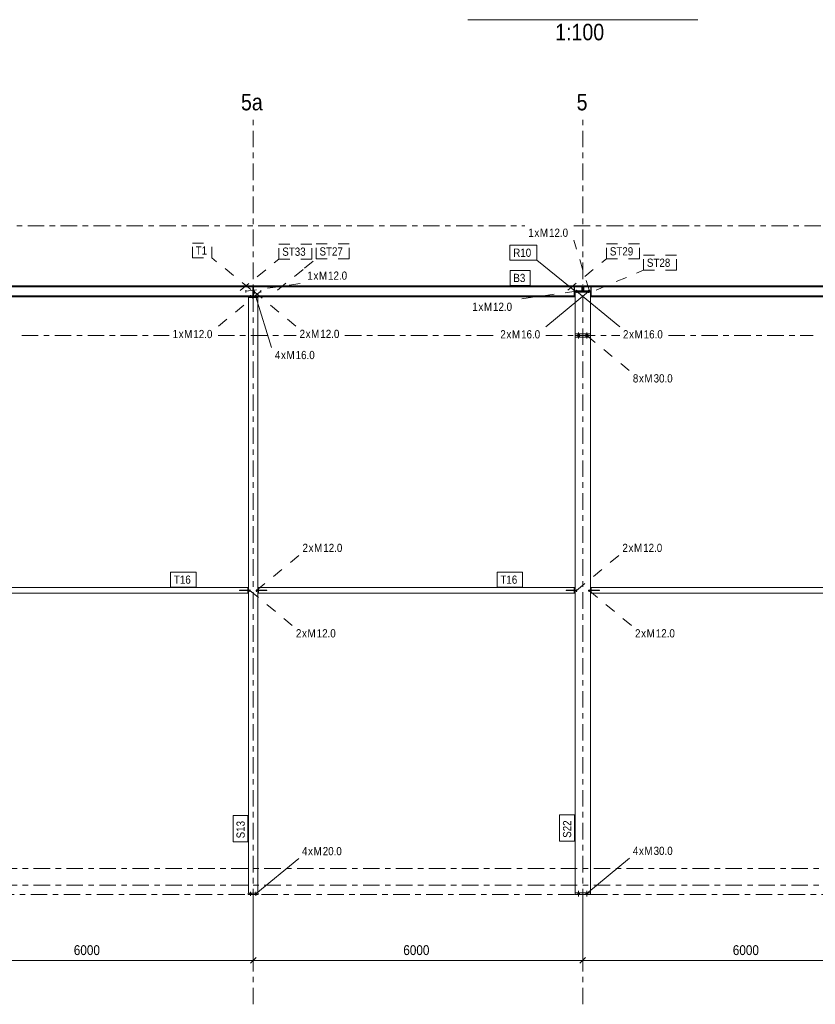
# Model space of a CAD drawing. Header units: millimetres. Extents: x -981 to 119, y -271 to 339.
# Tile 10 of 16: x -573 to -428, y -22 to 158. Entities that reach past the tile are written whole.
import ezdxf

# ---------------------------------------------------------------- set-up
doc = ezdxf.new("R2010")
doc.units = ezdxf.units.MM
for name, pattern in [('XKITLINE00', [0]), ('XKITLINE02', [4, 2, -2]), ('XKITLINE03', [6, 3, -1, 1, -1])]:
    doc.linetypes.add(name, pattern=pattern)
for name, color, linetype, lineweight in [('Element', 2, 'Continuous', 0), ('Inny typ obiektu', 7, 'Continuous', 0), ('Spoina', 1, 'Continuous', 0), ('Wymiar', 4, 'Continuous', 0), ('Znak elementu', 2, 'Continuous', 0), ('Znak śruby', 4, 'Continuous', 0), ('Śruba', 3, 'Continuous', 0)]:
    doc.layers.add(name, color=color, linetype=linetype, lineweight=lineweight)
doc.styles.add('ARIAL', font='ARIAL.TTF')

msp = doc.modelspace()

# ---------------------------------------------------------------- hatches: boundary and pattern name
at = {"layer": 'Śruba'}
for points in [[(-530.61, -1.5), (-530.39, -1.5), (-530.39, -1.7), (-530.61, -1.7)], [(-530.61, -1.5), (-530.39, -1.5), (-530.39, -1.7), (-530.61, -1.7)], [(-529.61, -1.5), (-529.39, -1.5), (-529.39, -1.7), (-529.61, -1.7)], [(-529.61, -1.5), (-529.39, -1.5), (-529.39, -1.7), (-529.61, -1.7)], [(-470.91, -1.4), (-470.59, -1.4), (-470.59, -1.7), (-470.91, -1.7)], [(-470.91, -1.4), (-470.59, -1.4), (-470.59, -1.7), (-470.91, -1.7)], [(-469.41, -1.4), (-469.09, -1.4), (-469.09, -1.7), (-469.41, -1.7)], [(-469.41, -1.4), (-469.09, -1.4), (-469.09, -1.7), (-469.41, -1.7)]]:
    msp.add_hatch(color=256, dxfattribs=at).paths.add_polyline_path(points, flags=17)

# ---------------------------------------------------------------- linework, layer by layer
at = {"layer": 'Element', "linetype": 'XKITLINE00', "lineweight": 0}
for p, q in [((-589.82, 109.05), (-470.18, 109.05)), ((-589.82, 108.99), (-470.18, 108.99)), ((-589.82, 108.89), (-470.18, 108.89)), ((-530.04, 107.19), (-530.04, 108.89)), ((-530.04, 108.88), (-529.96, 108.88)), ((-529.96, 108.89), (-529.96, 107.19)), ((-471.58, 107.19), (-471.58, 108.89)), ((-471.58, 108.88), (-471.5, 108.88)), ((-471.5, 108.89), (-471.5, 108.13)), ((-471.5, 108.16), (-470.18, 108.16)), ((-471.5, 108.13), (-471.5, 108.13)), ((-471.5, 108.13), (-470.18, 108.13)), ((-471.5, 108.03), (-471.5, 108.13)), ((-471.5, 107.19), (-471.5, 108.03)), ((-470.18, 108.03), (-471.5, 108.03)), ((-471.4, 108.03), (-471.4, 107.93)), ((-471.4, 108.02), (-468.6, 108.02)), ((-468.6, 107.93), (-471.4, 107.93)), ((-471.4, 107.93), (-471.4, 100.3)), ((-470.18, 108.89), (-470.18, 109.05)), ((-470.18, 109.02), (-470.1, 109.02)), ((-470.18, 108.06), (-470.18, 108.96)), ((-470.18, 108.96), (-470.1, 108.96)), ((-470.18, 108.13), (-470.18, 108.03)), ((-470.18, 108.06), (-470.1, 108.06)), ((-470.1, 108.06), (-470.1, 109.02)), ((-469.9, 108.06), (-469.9, 109.02)), ((-469.9, 109.02), (-469.82, 109.02)), ((-469.9, 108.96), (-469.82, 108.96)), ((-469.9, 108.06), (-469.82, 108.06)), ((-469.82, 109.05), (-350.18, 109.05)), ((-469.82, 109.05), (-469.82, 108.89)), ((-469.82, 108.99), (-350.18, 108.99)), ((-469.82, 108.06), (-469.82, 108.96)), ((-469.82, 108.89), (-350.18, 108.89)), ((-469.82, 108.16), (-468.54, 108.16)), ((-469.82, 108.03), (-469.82, 108.13)), ((-469.82, 108.13), (-468.5, 108.13)), ((-468.5, 108.03), (-469.82, 108.03)), ((-468.6, 107.93), (-468.6, 108.03)), ((-468.6, 107.93), (-468.6, 100.3)), ((-468.54, 108.13), (-468.54, 108.89)), ((-468.54, 108.88), (-468.46, 108.88)), ((-468.54, 107.19), (-468.54, 108.03)), ((-468.5, 108.13), (-468.5, 108.13)), ((-468.5, 108.13), (-468.5, 108.03)), ((-468.46, 108.89), (-468.46, 107.19)), ((-588.5, 107.19), (-471.5, 107.19)), ((-471.5, 107.09), (-588.5, 107.09)), ((-588.46, 107.22), (-530.04, 107.22)), ((-530.85, 107.09), (-530.85, 106.95)), ((-530.85, 107.07), (-529.15, 107.07)), ((-530.85, 106.95), (-530.85, 106.95)), ((-530.85, 106.95), (-529.15, 106.95)), ((-530.85, -1.5), (-530.85, 106.95)), ((-530.85, 106.95), (-529.15, 106.95)), ((-529.96, 107.19), (-530.04, 107.19)), ((-529.96, 107.22), (-471.58, 107.22)), ((-529.15, 106.95), (-529.15, 107.09)), ((-529.15, 106.95), (-529.15, 106.95)), ((-529.15, 106.95), (-529.15, -1.5)), ((-471.58, 107.19), (-471.5, 107.19)), ((-471.5, 107.19), (-471.5, 107.19)), ((-471.5, 107.19), (-471.5, 107.09)), ((-468.46, 107.19), (-468.54, 107.19)), ((-468.5, 107.19), (-468.5, 107.19)), ((-468.5, 107.09), (-468.5, 107.19)), ((-468.5, 107.19), (-351.5, 107.19)), ((-351.5, 107.09), (-468.5, 107.09)), ((-468.46, 107.22), (-410.04, 107.22)), ((-468.6, 100.3), (-471.4, 100.3)), ((-471.4, 100), (-471.4, 100.3)), ((-468.6, 100), (-471.4, 100)), ((-471.4, 99.7), (-471.4, 100)), ((-471.4, 100), (-468.6, 100)), ((-468.6, 99.7), (-471.4, 99.7)), ((-471.4, 99.7), (-471.4, -1.4)), ((-468.6, 100), (-468.6, 100.3)), ((-468.6, 100), (-468.6, 99.7)), ((-468.6, 99.7), (-468.6, -1.4)), ((-588.46, 54.14), (-530.99, 54.14)), ((-530.95, 54.14), (-530.99, 54.14)), ((-530.99, 54.14), (-530.99, 53.69)), ((-530.99, 53.69), (-530.99, 54.14)), ((-530.95, 53.69), (-530.95, 54.14)), ((-529.05, 53.69), (-529.05, 54.14)), ((-529.05, 54.14), (-529.01, 54.14)), ((-529.01, 53.69), (-529.01, 54.14)), ((-529.01, 54.14), (-471.54, 54.14)), ((-529.01, 54.14), (-529.01, 53.69)), ((-471.54, 53.69), (-471.54, 54.14)), ((-471.5, 54.14), (-471.54, 54.14)), ((-471.54, 54.14), (-471.54, 53.69)), ((-471.5, 53.69), (-471.5, 54.14)), ((-468.5, 53.69), (-468.5, 54.14)), ((-468.5, 54.14), (-468.46, 54.14)), ((-468.46, 53.69), (-468.46, 54.14)), ((-468.46, 54.14), (-410.99, 54.14)), ((-468.46, 54.14), (-468.46, 53.69)), ((-530.99, 53.14), (-588.46, 53.14)), ((-532.49, 53.59), (-532.49, 53.69)), ((-532.49, 53.69), (-530.85, 53.69)), ((-530.85, 53.59), (-532.49, 53.59)), ((-530.99, 53.14), (-530.99, 53.59)), ((-530.99, 53.59), (-530.99, 53.14)), ((-530.95, 53.14), (-530.99, 53.14)), ((-530.95, 53.59), (-530.95, 53.14)), ((-527.51, 53.69), (-529.15, 53.69)), ((-529.15, 53.59), (-527.51, 53.59)), ((-529.05, 53.59), (-529.05, 53.14)), ((-529.05, 53.14), (-529.01, 53.14)), ((-529.01, 53.14), (-529.01, 53.59)), ((-529.01, 53.14), (-529.01, 53.59)), ((-471.54, 53.14), (-529.01, 53.14)), ((-527.51, 53.59), (-527.51, 53.69)), ((-473.04, 53.59), (-473.04, 53.69)), ((-473.04, 53.69), (-471.4, 53.69)), ((-471.4, 53.59), (-473.04, 53.59)), ((-471.54, 53.59), (-471.54, 53.14)), ((-471.54, 53.14), (-471.54, 53.59)), ((-471.5, 53.14), (-471.54, 53.14)), ((-471.5, 53.59), (-471.5, 53.14)), ((-466.96, 53.69), (-468.6, 53.69)), ((-468.6, 53.59), (-466.96, 53.59)), ((-468.5, 53.59), (-468.5, 53.14)), ((-468.5, 53.14), (-468.46, 53.14)), ((-468.46, 53.14), (-468.46, 53.59)), ((-468.46, 53.14), (-468.46, 53.59)), ((-410.99, 53.14), (-468.46, 53.14)), ((-466.96, 53.59), (-466.96, 53.69)), ((-530.9, -1.5), (-530.85, -1.5)), ((-530.9, -1.7), (-530.9, -1.5)), ((-530.9, -1.7), (-529.1, -1.7)), ((-529.15, -1.5), (-530.85, -1.5)), ((-529.15, -1.5), (-529.1, -1.5)), ((-529.1, -1.7), (-529.1, -1.5)), ((-471.4, -1.7), (-471.4, -1.4)), ((-468.6, -1.4), (-471.4, -1.4)), ((-468.6, -1.7), (-471.4, -1.7)), ((-468.6, -1.7), (-468.6, -1.4))]:
    msp.add_line(p, q, dxfattribs=at)
at = {"layer": 'Inny typ obiektu', "linetype": 'XKITLINE00', "lineweight": 0}
msp.add_line((-490.94, 157.5), (-449.06, 157.5), dxfattribs=at)
at = {"layer": 'Spoina', "linetype": 'XKITLINE03', "lineweight": 0}
for p, q in [((-530, -21.7), (-530, 140)), ((-470, -21.7), (-470, 140)), ((-697.07, 120), (-480.51, 120)), ((-471.64, 120), (-242.93, 120)), ((-572.14, 100), (-545.28, 100)), ((-536.41, 100), (-522.16, 100)), ((-513.29, 100), (-485.6, 100)), ((-476.73, 100), (-463.27, 100)), ((-454.4, 100), (-428.02, 100)), ((-852, 3), (-211.4, 3)), ((-960, 0), (20, 0)), ((-816.5, -1.7), (20, -1.7))]:
    msp.add_line(p, q, dxfattribs=at)
at = {"layer": 'Wymiar', "linetype": 'XKITLINE00', "lineweight": 0}
for p, q in [((-530, -2.7), (-530, -15.14)), ((-530, -2.7), (-530, -15.14)), ((-470, -2.7), (-470, -15.14)), ((-470, -2.7), (-470, -15.14)), ((-590, -13.7), (-530, -13.7)), ((-529.49, -13.19), (-530.51, -14.21)), ((-529.49, -13.19), (-530.51, -14.21)), ((-530, -13.7), (-470, -13.7)), ((-469.49, -13.19), (-470.51, -14.21)), ((-469.49, -13.19), (-470.51, -14.21)), ((-470, -13.7), (-410, -13.7))]:
    msp.add_line(p, q, dxfattribs=at)
at = {"layer": 'Znak elementu', "linetype": 'XKITLINE02', "lineweight": 0}
for p, q in [((-541.07, 116.84), (-537.53, 116.84)), ((-541.07, 114.14), (-541.07, 116.84)), ((-537.53, 114.14), (-537.53, 116.84)), ((-525.31, 116.63), (-519.33, 116.63)), ((-525.31, 113.93), (-525.31, 116.63)), ((-519.33, 113.93), (-519.33, 116.63)), ((-518.53, 116.68), (-512.55, 116.68)), ((-518.53, 113.98), (-518.53, 116.68)), ((-512.55, 113.98), (-512.55, 116.68)), ((-465.66, 116.69), (-459.68, 116.69)), ((-465.66, 113.99), (-465.66, 116.69)), ((-459.68, 113.99), (-459.68, 116.69)), ((-541.07, 114.14), (-537.53, 114.14)), ((-530.46, 108.42), (-537.53, 114.14)), ((-532.38, 108.21), (-525.31, 113.93)), ((-525.31, 113.93), (-519.33, 113.93)), ((-520.64, 112.27), (-518.53, 113.98)), ((-518.53, 113.98), (-512.55, 113.98)), ((-472.74, 108.27), (-465.66, 113.99)), ((-465.66, 113.99), (-459.68, 113.99)), ((-458.91, 114.62), (-452.93, 114.62)), ((-458.91, 111.92), (-458.91, 114.62)), ((-452.93, 111.92), (-452.93, 114.62)), ((-525.6, 108.26), (-520.74, 112.19)), ((-467.57, 108.27), (-458.91, 111.92)), ((-458.91, 111.92), (-452.93, 111.92))]:
    msp.add_line(p, q, dxfattribs=at)
at = {"layer": 'Znak elementu', "linetype": 'XKITLINE00', "lineweight": 0}
for p, q in [((-483.25, 116.44), (-478.38, 116.44)), ((-483.25, 113.74), (-483.25, 116.44)), ((-478.38, 113.74), (-478.38, 116.44)), ((-483.25, 113.74), (-478.38, 113.74)), ((-471.31, 108.02), (-478.38, 113.74)), ((-483.23, 111.85), (-479.58, 111.85)), ((-483.23, 109.15), (-483.23, 111.85)), ((-479.58, 109.15), (-479.58, 111.85)), ((-483.23, 109.15), (-479.58, 109.15)), ((-545.04, 56.94), (-540.39, 56.94)), ((-545.04, 54.24), (-545.04, 56.94)), ((-540.39, 54.24), (-540.39, 56.94)), ((-485.59, 56.94), (-480.94, 56.94)), ((-485.59, 54.24), (-485.59, 56.94)), ((-480.94, 54.24), (-480.94, 56.94)), ((-545.04, 54.24), (-540.39, 54.24)), ((-485.59, 54.24), (-480.94, 54.24)), ((-533.65, 7.9), (-533.65, 12.66)), ((-530.95, 12.66), (-533.65, 12.66)), ((-530.95, 7.9), (-530.95, 12.66)), ((-474.2, 8), (-474.2, 12.76)), ((-471.5, 12.76), (-474.2, 12.76)), ((-471.5, 8), (-471.5, 12.76)), ((-530.95, 7.9), (-533.65, 7.9)), ((-471.5, 8), (-474.2, 8))]:
    msp.add_line(p, q, dxfattribs=at)
at = {"layer": 'Znak śruby', "linetype": 'XKITLINE02', "lineweight": 0}
for p, q in [((-468.79, 108.1), (-471.64, 117.38)), ((-531.37, 108.07), (-520.74, 109.57)), ((-528.63, 108.07), (-536.41, 101.64)), ((-529.94, 108.1), (-522.16, 101.67)), ((-471.21, 108.09), (-481.83, 106.6)), ((-469.25, 100), (-461.47, 93.57)), ((-529.4, 53.59), (-521.62, 60.02)), ((-471.15, 53.59), (-463.37, 60.02)), ((-530.6, 53.59), (-522.82, 47.17)), ((-468.85, 53.59), (-461.07, 47.17))]:
    msp.add_line(p, q, dxfattribs=at)
at = {"layer": 'Znak śruby', "linetype": 'XKITLINE00', "lineweight": 0}
for p, q in [((-468.95, 108.01), (-476.73, 101.59)), ((-471.05, 108.01), (-463.27, 101.59)), ((-529.5, 107.09), (-526.65, 97.82)), ((-529.5, -1.6), (-521.72, 4.83)), ((-469.25, -1.55), (-461.47, 4.88))]:
    msp.add_line(p, q, dxfattribs=at)
at = {"layer": 'Śruba', "linetype": 'XKITLINE02', "lineweight": 0}
for p, q in [((-531.37, 108.27), (-531.37, 107.87)), ((-530.16, 108.1), (-529.72, 108.1)), ((-530.16, 107.7), (-529.72, 107.7)), ((-530.06, 108.17), (-529.94, 108.17)), ((-530.06, 108.03), (-529.94, 108.03)), ((-530.06, 107.78), (-529.94, 107.78)), ((-530.06, 107.63), (-529.94, 107.63)), ((-529.94, 108.17), (-529.82, 108.17)), ((-529.94, 108.03), (-529.82, 108.03)), ((-529.94, 107.78), (-529.82, 107.78)), ((-529.94, 107.63), (-529.82, 107.63)), ((-528.63, 108.27), (-528.63, 107.87)), ((-471.21, 108.32), (-471.21, 107.87)), ((-471.05, 107.8), (-471.05, 108.3)), ((-468.95, 107.8), (-468.95, 108.3)), ((-468.79, 108.33), (-468.79, 107.88)), ((-530.5, 107.35), (-530.5, 106.9)), ((-529.5, 107.35), (-529.5, 106.9)), ((-470.75, 100.55), (-470.75, 99.45)), ((-470.75, 100.55), (-470.75, 99.45)), ((-470.75, 100.55), (-470.75, 99.45)), ((-470.75, 100.55), (-470.75, 99.45)), ((-469.25, 100.55), (-469.25, 99.45)), ((-469.25, 100.55), (-469.25, 99.45)), ((-469.25, 100.55), (-469.25, 99.45)), ((-469.25, 100.55), (-469.25, 99.45)), ((-470.91, 100.3), (-470.91, 100)), ((-470.91, 100.3), (-470.91, 100)), ((-470.91, 100.3), (-470.91, 100)), ((-470.91, 100.3), (-470.91, 100)), ((-470.91, 100), (-470.91, 99.7)), ((-470.91, 100), (-470.91, 99.7)), ((-470.91, 100), (-470.91, 99.7)), ((-470.91, 100), (-470.91, 99.7)), ((-470.59, 100.3), (-470.59, 100)), ((-470.59, 100.3), (-470.59, 100)), ((-470.59, 100.3), (-470.59, 100)), ((-470.59, 100.3), (-470.59, 100)), ((-470.59, 100), (-470.59, 99.7)), ((-470.59, 100), (-470.59, 99.7)), ((-470.59, 100), (-470.59, 99.7)), ((-470.59, 100), (-470.59, 99.7)), ((-469.41, 100.3), (-469.41, 100)), ((-469.41, 100.3), (-469.41, 100)), ((-469.41, 100.3), (-469.41, 100)), ((-469.41, 100.3), (-469.41, 100)), ((-469.41, 100), (-469.41, 99.7)), ((-469.41, 100), (-469.41, 99.7)), ((-469.41, 100), (-469.41, 99.7)), ((-469.41, 100), (-469.41, 99.7)), ((-469.09, 100.3), (-469.09, 100)), ((-469.09, 100.3), (-469.09, 100)), ((-469.09, 100.3), (-469.09, 100)), ((-469.09, 100.3), (-469.09, 100)), ((-469.09, 100), (-469.09, 99.7)), ((-469.09, 100), (-469.09, 99.7)), ((-469.09, 100), (-469.09, 99.7)), ((-469.09, 100), (-469.09, 99.7)), ((-530.6, 53.79), (-530.6, 53.39)), ((-530.6, 53.79), (-530.6, 53.39)), ((-529.4, 53.79), (-529.4, 53.39)), ((-529.4, 53.79), (-529.4, 53.39)), ((-471.15, 53.79), (-471.15, 53.39)), ((-471.15, 53.79), (-471.15, 53.39)), ((-468.85, 53.79), (-468.85, 53.39)), ((-468.85, 53.79), (-468.85, 53.39)), ((-530.67, 53.69), (-530.67, 53.59)), ((-530.67, 53.69), (-530.67, 53.59)), ((-530.67, 53.59), (-530.67, 53.49)), ((-530.67, 53.59), (-530.67, 53.49)), ((-530.53, 53.69), (-530.53, 53.59)), ((-530.53, 53.69), (-530.53, 53.59)), ((-530.53, 53.59), (-530.53, 53.49)), ((-530.53, 53.59), (-530.53, 53.49)), ((-529.47, 53.69), (-529.47, 53.59)), ((-529.47, 53.69), (-529.47, 53.59)), ((-529.47, 53.59), (-529.47, 53.49)), ((-529.47, 53.59), (-529.47, 53.49)), ((-529.33, 53.69), (-529.33, 53.59)), ((-529.33, 53.69), (-529.33, 53.59)), ((-529.33, 53.59), (-529.33, 53.49)), ((-529.33, 53.59), (-529.33, 53.49)), ((-471.22, 53.69), (-471.22, 53.59)), ((-471.22, 53.69), (-471.22, 53.59)), ((-471.22, 53.59), (-471.22, 53.49)), ((-471.22, 53.59), (-471.22, 53.49)), ((-471.08, 53.69), (-471.08, 53.59)), ((-471.08, 53.69), (-471.08, 53.59)), ((-471.08, 53.59), (-471.08, 53.49)), ((-471.08, 53.59), (-471.08, 53.49)), ((-468.92, 53.69), (-468.92, 53.59)), ((-468.92, 53.69), (-468.92, 53.59)), ((-468.92, 53.59), (-468.92, 53.49)), ((-468.92, 53.59), (-468.92, 53.49)), ((-468.78, 53.69), (-468.78, 53.59)), ((-468.78, 53.69), (-468.78, 53.59)), ((-468.78, 53.59), (-468.78, 53.49)), ((-468.78, 53.59), (-468.78, 53.49))]:
    msp.add_line(p, q, dxfattribs=at)
at = {"layer": 'Śruba', "linetype": 'XKITLINE00', "lineweight": 0}
for p, q in [((-471.05, 107.76), (-471.05, 108.26)), ((-468.95, 107.76), (-468.95, 108.26)), ((-530.5, 107.32), (-530.5, 106.87)), ((-529.5, 107.32), (-529.5, 106.87)), ((-530.61, -1.7), (-530.61, -1.5)), ((-530.61, -1.7), (-530.61, -1.5)), ((-530.5, -1.96), (-530.5, -1.24)), ((-530.5, -1.96), (-530.5, -1.24)), ((-530.39, -1.7), (-530.39, -1.5)), ((-530.39, -1.7), (-530.39, -1.5)), ((-529.61, -1.7), (-529.61, -1.5)), ((-529.61, -1.7), (-529.61, -1.5)), ((-529.5, -1.96), (-529.5, -1.24)), ((-529.5, -1.96), (-529.5, -1.24)), ((-529.39, -1.7), (-529.39, -1.5)), ((-529.39, -1.7), (-529.39, -1.5)), ((-470.91, -1.7), (-470.91, -1.4)), ((-470.91, -1.7), (-470.91, -1.4)), ((-470.75, -2.07), (-470.75, -1.03)), ((-470.75, -2.07), (-470.75, -1.03)), ((-470.59, -1.7), (-470.59, -1.4)), ((-470.59, -1.7), (-470.59, -1.4)), ((-469.41, -1.7), (-469.41, -1.4)), ((-469.41, -1.7), (-469.41, -1.4)), ((-469.25, -2.07), (-469.25, -1.03)), ((-469.25, -2.07), (-469.25, -1.03)), ((-469.09, -1.7), (-469.09, -1.4)), ((-469.09, -1.7), (-469.09, -1.4))]:
    msp.add_line(p, q, dxfattribs=at)

# ---------------------------------------------------------------- texts
at = {"layer": 'Inny typ obiektu', "style": 'ARIAL', "width": 0.85}
msp.add_text('1:100', height=3, dxfattribs=at).set_placement((-475.01, 153.75))
at = {"layer": 'Spoina', "style": 'ARIAL', "width": 0.85}
for s, p in [('5a', (-532.23, 141)), ('5', (-471.11, 141))]:
    msp.add_text(s, height=3, dxfattribs=at).set_placement(p)
at = {"layer": 'Wymiar', "style": 'ARIAL', "width": 0.85}
for p in [(-562.67, -12.74), (-502.67, -12.74), (-442.67, -12.74)]:
    msp.add_text('6000', height=1.8, dxfattribs=at).set_placement(p)
at = {"layer": 'Znak elementu', "style": 'ARIAL', "width": 0.85}
for s, p in [('T1', (-540.47, 114.74)), ('ST33', (-524.71, 114.53)), ('ST27', (-517.93, 114.58)), ('R10', (-482.65, 114.34)), ('ST29', (-465.06, 114.59)), ('ST28', (-458.31, 112.52)), ('B3', (-482.63, 109.75)), ('T16', (-544.44, 54.84)), ('T16', (-484.99, 54.84))]:
    msp.add_text(s, height=1.5, dxfattribs=at).set_placement(p)
for s, p in [('S13', (-531.55, 8.5)), ('S22', (-472.1, 8.6))]:
    msp.add_text(s, height=1.5, rotation=90.0002, dxfattribs=at).set_placement(p)
at = {"layer": 'Znak śruby', "style": 'ARIAL', "width": 0.85}
for s, p in [('1', (-479.91, 117.98)), ('x', (-478.8, 117.98)), ('M', (-477.8, 117.98)), ('12.0', (-476.13, 117.98)), ('1', (-520.14, 110.17)), ('x', (-519.03, 110.17)), ('M', (-518.03, 110.17)), ('12.0', (-516.37, 110.17)), ('1', (-490.11, 104.5)), ('M', (-487.99, 104.5)), ('12.0', (-486.33, 104.5)), ('x', (-488.99, 104.5)), ('1', (-544.68, 99.54)), ('x', (-543.57, 99.54)), ('M', (-542.57, 99.54)), ('12.0', (-540.9, 99.54)), ('2', (-521.56, 99.57)), ('x', (-520.45, 99.57)), ('M', (-519.45, 99.57)), ('12.0', (-517.78, 99.57)), ('2', (-485, 99.49)), ('x', (-483.89, 99.49)), ('M', (-482.89, 99.49)), ('16.0', (-481.22, 99.49)), ('2', (-462.67, 99.49)), ('x', (-461.56, 99.49)), ('M', (-460.56, 99.49)), ('16.0', (-458.89, 99.49)), ('4', (-526.05, 95.72)), ('x', (-524.94, 95.72)), ('M', (-523.94, 95.72)), ('16.0', (-522.27, 95.72)), ('8', (-460.87, 91.47)), ('x', (-459.76, 91.47)), ('M', (-458.76, 91.47)), ('30.0', (-457.09, 91.47)), ('2', (-521.02, 60.62)), ('x', (-519.91, 60.62)), ('M', (-518.91, 60.62)), ('12.0', (-517.24, 60.62)), ('2', (-462.77, 60.62)), ('x', (-461.66, 60.62)), ('M', (-460.66, 60.62)), ('12.0', (-458.99, 60.62)), ('2', (-522.22, 45.07)), ('12.0', (-518.44, 45.07)), ('2', (-460.47, 45.07)), ('12.0', (-456.69, 45.07)), ('x', (-521.11, 45.07)), ('M', (-520.11, 45.07)), ('x', (-459.36, 45.07)), ('M', (-458.36, 45.07)), ('4', (-521.12, 5.43)), ('x', (-520.01, 5.43)), ('M', (-519.01, 5.43)), ('20.0', (-517.34, 5.43)), ('4', (-460.87, 5.48)), ('x', (-459.76, 5.48)), ('M', (-458.76, 5.48)), ('30.0', (-457.09, 5.48))]:
    msp.add_text(s, height=1.5, dxfattribs=at).set_placement(p)

doc.saveas('drawing.dxf')
